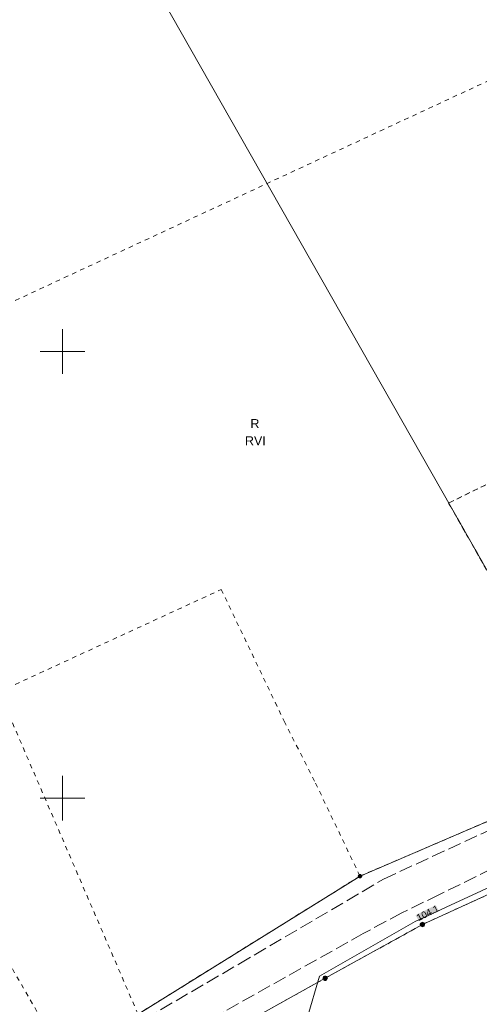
# Model space of a CAD drawing. Extents: x 6414462 to 7495468, y 5756825 to 5824657.
# Tile 19 of 54: x 6498145 to 6498197, y 5809677 to 5809787. Entities that reach past the tile are written whole.
import ezdxf
from ezdxf.enums import TextEntityAlignment as Align

# ---------------------------------------------------------------- set-up
doc = ezdxf.new("R2010")
doc.units = 0
for name, pattern in [('2324-2024 mdcp$0$PRZER1-1', [1, 0.5, -0.5]), ('2324-2024 mdcp$0$PRZER3-1', [2, 1.5, -0.5]), ('Lipnica teren 1$0$HIDDEN2', [0.1875, 0.125, -0.0625])]:
    doc.linetypes.add(name, pattern=pattern)
for name, color, linetype, lineweight in [('2324-2024 mdcp$0$GEPPGD', 7, 'Continuous', 18), ('2324-2024 mdcp$0$GESDZI', 7, 'Continuous', 18), ('2324-2024 mdcp$0$GSSKOA', 7, 'Continuous', 18), ('2324-2024 mdcp$0$GUPPRZ_O', 7, 'Continuous', 18), ('2324-2024 mdcp$0$Ramka sekcyjna', 7, 'Continuous', 18)]:
    doc.layers.add(name, color=color, linetype=linetype, lineweight=lineweight)
for name, color, linetype, lineweight, true_color in [('2324-2024 mdcp$0$GESKKL_O', 7, 'Continuous', 18, 0x24bc24), ('2324-2024 mdcp$0$GESUZY', 7, 'Continuous', 18, 0x008000), ('2324-2024 mdcp$0$GESUZY_O', 7, 'Continuous', 18, 0x008000), ('2324-2024 mdcp$0$GULEPR', 1, 'Continuous', 18, 0xff0000)]:
    doc.layers.add(name, color=color, linetype=linetype, lineweight=lineweight, true_color=true_color)
doc.layers.add('Lipnica teren 1$0$demontaże', color=1, linetype='Continuous', true_color=0xff0000)
doc.styles.add('2324-2024 mdcp$0$Arial', font='arial.ttf')

# ---------------------------------------------------------------- blocks, each defined once
blk = doc.blocks.new('2324-2024 mdcp$0$GEPPGD1_2')
at = {"true_color": 0xffffff}
blk.add_hatch(color=7, dxfattribs=at).paths.add_polyline_path([(0, -0.25), (0.077254, -0.237764), (0.146946, -0.202254), (0.202254, -0.146946), (0.237764, -0.077254), (0.25, 0), (0.237764, 0.077254), (0.202254, 0.146946), (0.146946, 0.202254), (0.077254, 0.237764), (0, 0.25), (-0.077254, 0.237764), (-0.146946, 0.202254), (-0.202254, 0.146946), (-0.237764, 0.077254), (-0.25, 0), (-0.237764, -0.077254), (-0.202254, -0.146946), (-0.146946, -0.202254), (-0.077254, -0.237764)])
blk.add_hatch(color=0).paths.add_polyline_path([(0, -0.045), (0.013906, -0.042798), (0.02645, -0.036406), (0.036406, -0.02645), (0.042798, -0.013906), (0.045, 0), (0.042798, 0.013906), (0.036406, 0.02645), (0.02645, 0.036406), (0.013906, 0.042798), (0, 0.045), (-0.013906, 0.042798), (-0.02645, 0.036406), (-0.036406, 0.02645), (-0.042798, 0.013906), (-0.045, 0), (-0.042798, -0.013906), (-0.036406, -0.02645), (-0.02645, -0.036406), (-0.013906, -0.042798)])
blk = doc.blocks.new('2324-2024 mdcp$0$GEPPGD1_1')
at = {"true_color": 0xffffff}
blk.add_hatch(color=7, dxfattribs=at).paths.add_polyline_path([(0, -0.25), (0.077254, -0.237764), (0.146946, -0.202254), (0.202254, -0.146946), (0.237764, -0.077254), (0.25, 0), (0.237764, 0.077254), (0.202254, 0.146946), (0.146946, 0.202254), (0.077254, 0.237764), (0, 0.25), (-0.077254, 0.237764), (-0.146946, 0.202254), (-0.202254, 0.146946), (-0.237764, 0.077254), (-0.25, 0), (-0.237764, -0.077254), (-0.202254, -0.146946), (-0.146946, -0.202254), (-0.077254, -0.237764)])
at = {"color": 0}
blk.add_lwpolyline([(0, 0.25), (0.077254, 0.237764), (0.146946, 0.202254), (0.202254, 0.146946), (0.237764, 0.077254), (0.25, 0), (0.237764, -0.077254), (0.202254, -0.146946), (0.146946, -0.202254), (0.077254, -0.237764), (0, -0.25), (-0.077254, -0.237764), (-0.146946, -0.202254), (-0.202254, -0.146946), (-0.237764, -0.077254), (-0.25, 0), (-0.237764, 0.077254), (-0.202254, 0.146946), (-0.146946, 0.202254), (-0.077254, 0.237764)], close=True, dxfattribs=at)
blk = doc.blocks.new('2324-2024 mdcp')
at = {"layer": '2324-2024 mdcp$0$GUPPRZ_O', "true_color": 0xffffff}
blk.add_hatch(color=7, dxfattribs=at).paths.add_polyline_path([(6498189.52, 5809686.9), (6498191.77, 5809688.03), (6498192.11, 5809687.36), (6498189.86, 5809686.23)], flags=0)
at = {"layer": '2324-2024 mdcp$0$GESDZI', "color": 7, "linetype": 'Continuous', "lineweight": 18}
for points in [[(6497994.25, 5809560.48), (6498045.82, 5809601.46), (6498086.88, 5809635.22), (6498149.97, 5809671.19), (6498158.45, 5809675.82), (6498183.29, 5809691.27), (6498210.34, 5809702.9), (6498250.84, 5809721.04), (6498255.25, 5809723.19), (6498284.59, 5809737.52), (6498336.53, 5809764.26), (6498349.29, 5809770), (6498351.16, 5809770.82), (6498357.57, 5809773.68), (6498385.47, 5809786.23), (6498389.73, 5809788.34), (6498395.12, 5809790.98), (6498474.92, 5809830.27), (6498519.28, 5809851.17), (6498558.08, 5809869.44), (6498581.52, 5809880.48), (6498706.5, 5809939.35)], [(6498399.71, 5809786.07), (6498378.88, 5809775.84), (6498357.18, 5809764.7), (6498354.01, 5809763.14), (6498327.32, 5809749.98), (6498300.63, 5809736.82), (6498279.96, 5809727.46), (6498275.4, 5809725.39), (6498229.86, 5809704.76), (6498220.93, 5809700.12), (6498216.89, 5809698.02), (6498190.27, 5809685.86), (6498179.39, 5809679.84), (6498167.98, 5809673.48), (6498155.28, 5809667.65), (6498141.81, 5809660.25), (6498134.8, 5809656.39), (6498121.13, 5809648.88), (6498104.66, 5809637.74), (6498088.19, 5809626.61), (6498084.8, 5809624.31), (6498051.04, 5809596.27), (6498044.05, 5809589.9), (6498032.65, 5809580.07)]]:
    blk.add_lwpolyline(points, dxfattribs=at)
blk.add_lwpolyline([(6498250.84, 5809721.04), (6498210.34, 5809702.9), (6498147.54, 5809813.46), (6498188.13, 5809835.51), (6498203.85, 5809801.58)], close=True, dxfattribs=at)
at = {"layer": '2324-2024 mdcp$0$GESUZY', "color": 96, "linetype": '2324-2024 mdcp$0$PRZER1-1', "lineweight": 18, "true_color": 0x008000}
for points in [[(6498141.81, 5809660.25), (6498155.28, 5809667.65), (6498167.98, 5809673.48), (6498179.39, 5809679.84), (6498190.27, 5809685.86), (6498216.89, 5809698.02), (6498220.43, 5809699.86), (6498220.93, 5809700.12), (6498229.86, 5809704.76), (6498251.81, 5809714.7), (6498275.4, 5809725.39), (6498279.96, 5809727.46), (6498300.63, 5809736.82), (6498327.32, 5809749.98), (6498354.01, 5809763.14), (6498357.18, 5809764.7), (6498378.88, 5809775.84), (6498399.71, 5809786.07)], [(6498474.92, 5809830.27), (6498395.12, 5809790.98), (6498389.73, 5809788.34), (6498385.47, 5809786.23), (6498357.57, 5809773.68), (6498351.16, 5809770.82), (6498349.29, 5809770), (6498336.53, 5809764.26), (6498284.59, 5809737.52), (6498272.59, 5809731.66), (6498255.25, 5809723.19), (6498250.84, 5809721.04), (6498240.12, 5809716.8), (6498217.74, 5809706.35), (6498210.34, 5809702.9), (6498183.29, 5809691.27), (6498158.45, 5809675.82), (6498149.97, 5809671.19), (6498086.88, 5809635.22), (6498045.82, 5809601.46), (6497994.25, 5809560.48)]]:
    blk.add_lwpolyline(points, dxfattribs=at)
for points in [[(6498210.34, 5809702.9), (6498217.74, 5809706.35), (6498209.46, 5809720.89), (6498205.32, 5809718.7), (6498202.28, 5809717.09), (6498200, 5809721.11), (6498193.21, 5809733.05), (6498200.98, 5809736.86), (6498202.81, 5809733.15), (6498232.57, 5809752.36), (6498212.28, 5809787.13), (6498110.49, 5809739.83), (6498149.97, 5809671.19), (6498158.45, 5809675.82), (6498142.9, 5809711.91), (6498167.76, 5809723.37), (6498174.81, 5809708.62), (6498178.32, 5809701.68), (6498183.29, 5809691.27)], [(6498200, 5809721.11), (6498202.28, 5809717.09), (6498205.32, 5809718.7), (6498209.46, 5809720.89), (6498217.74, 5809706.35), (6498240.12, 5809716.8), (6498228.02, 5809739.97), (6498236.77, 5809745.16), (6498232.57, 5809752.36), (6498202.81, 5809733.15), (6498200.98, 5809736.86), (6498193.21, 5809733.05)]]:
    blk.add_lwpolyline(points, close=True, dxfattribs=at)
at = {"layer": '2324-2024 mdcp$0$GSSKOA', "color": 7, "linetype": '2324-2024 mdcp$0$PRZER3-1', "lineweight": 18}
for points in [[(6498155.8, 5809673.29), (6498169.74, 5809681.43), (6498185.93, 5809690.94), (6498229.35, 5809711.05), (6498245.25, 5809717.4)], [(6498247.67, 5809713.82), (6498225.04, 5809705.18), (6498214.25, 5809700.04), (6498192.19, 5809689.22), (6498187.97, 5809687.17), (6498183.66, 5809684.85), (6498157.71, 5809670.28), (6498155.8, 5809673.29)]]:
    blk.add_lwpolyline(points, dxfattribs=at)
at = {"layer": '2324-2024 mdcp$0$GULEPR', "color": 1, "linetype": 'Continuous', "lineweight": 18, "true_color": 0xff0000}
blk.add_lwpolyline([(6498172.47, 5809672.39), (6498172.72, 5809672.74), (6498173.99, 5809672.42), (6498177.39, 5809675.38), (6498178.76, 5809680.09), (6498189.45, 5809686.19), (6498211.26, 5809696.26), (6498214.9, 5809697.95), (6498219.59, 5809700.2), (6498230.34, 5809705.44), (6498246.1, 5809712.68), (6498251.63, 5809715.08), (6498255.29, 5809716.76), (6498258.9, 5809718.55), (6498263.82, 5809720.84), (6498267.42, 5809722.41), (6498275.03, 5809725.87), (6498277.54, 5809727.17), (6498285.55, 5809730.56), (6498301.77, 5809737.79), (6498315.45, 5809744.58), (6498327.5, 5809750.54), (6498327.95, 5809750.29)], dxfattribs=at)
at = {"layer": '2324-2024 mdcp$0$Ramka sekcyjna', "color": 7, "linetype": 'Continuous', "lineweight": 18, "flags": 128}
for points in [[(6498150, 5809750), (6498150, 5809752.5)], [(6498152.5, 5809750), (6498147.5, 5809750)], [(6498152.5, 5809750), (6498147.5, 5809750)], [(6498150, 5809750), (6498150, 5809747.5)], [(6498150, 5809697.5), (6498150, 5809702.5)], [(6498152.5, 5809700), (6498147.5, 5809700)]]:
    blk.add_lwpolyline(points, dxfattribs=at)
at = {"layer": '2324-2024 mdcp$0$GEPPGD', "color": 7, "linetype": 'Continuous', "lineweight": 18}
for name, p in [('2324-2024 mdcp$0$GEPPGD1_2', (6498183.29, 5809691.27)), ('2324-2024 mdcp$0$GEPPGD1_1', (6498190.27, 5809685.86)), ('2324-2024 mdcp$0$GEPPGD1_1', (6498179.39, 5809679.84))]:
    blk.add_blockref(name, p, dxfattribs=at)
at = {"layer": '2324-2024 mdcp$0$GESKKL_O', "color": 82, "linetype": 'Continuous', "lineweight": 0, "true_color": 0x24bc24, "style": '2324-2024 mdcp$0$Arial'}
blk.add_text('RVI', height=1, dxfattribs=at).set_placement((6498171.58, 5809739.53), align=Align.CENTER)
at = {"layer": '2324-2024 mdcp$0$GESUZY_O', "color": 96, "linetype": 'Continuous', "lineweight": 0, "true_color": 0x008000, "style": '2324-2024 mdcp$0$Arial'}
blk.add_text('R', height=1, dxfattribs=at).set_placement((6498171.53, 5809741.45), align=Align.CENTER)
at = {"layer": '2324-2024 mdcp$0$GUPPRZ_O', "color": 1, "linetype": 'Continuous', "lineweight": 0, "true_color": 0xff0000, "style": '2324-2024 mdcp$0$Arial'}
blk.add_text('104.1', height=0.75, rotation=26.7269, dxfattribs=at).set_placement((6498189.86, 5809686.23))
blk = doc.blocks.new('Lipnica teren 1')
at = {"layer": 'Lipnica teren 1$0$demontaże', "linetype": 'Lipnica teren 1$0$HIDDEN2'}
blk.add_blockref('2324-2024 mdcp', (0, 0), dxfattribs=at)

msp = doc.modelspace()

# ---------------------------------------------------------------- block references
msp.add_blockref('Lipnica teren 1', (0, 0))

doc.saveas('drawing.dxf')
